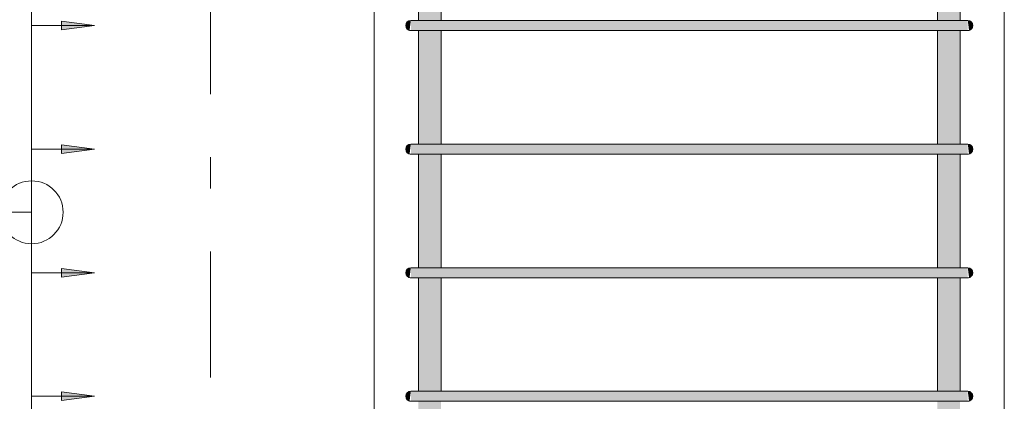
# Model space of a CAD drawing. Header units: millimetres. Extents: x 4307 to 42792, y 1610 to 10025.
# Tile 183 of 256: x 26795 to 27576, y 4516 to 4819. Entities that reach past the tile are written whole.
import ezdxf

# ---------------------------------------------------------------- set-up
doc = ezdxf.new("R2010")
doc.units = ezdxf.units.MM
doc.linetypes.add('Čára osnovy', pattern=[225, 100, -50, 25, -50])
for name, color, linetype, lineweight in [('A-ANNO-DIMS', 211, 'Continuous', 5), ('A-ANNO-DIMS-25', 211, 'Continuous', 5), ('S-COLS', 52, 'Continuous', 9), ('S-GRID', 1, 'Continuous', 5), ('S-RBAR', 171, 'Continuous', 5), ('S-RBAR-IDEN', 171, 'Continuous', 5)]:
    doc.layers.add(name, color=color, linetype=linetype, lineweight=lineweight)
doc.styles.add('Arial_1', font='arial.ttf', dxfattribs={"height": 62.5})
doc.dimstyles.new('Výztuž_kusy__řezy__3', dxfattribs={"dimscale": 304.8, "dimtxt": 0.18, "dimasz": 0, "dimexe": 0, "dimexo": 0.0625, "dimgap": 0.082021, "dimtad": 1, "dimdec": 0, "dimzin": 0, "dimdsep": 46, "dimtxsty": 'Arial_1', "dimblk1": 'NONE', "dimblk2": 'NONE', "dimsah": 1, "dimcen": 0.09, "dimazin": 0, "dimtfac": 1, "dimtdec": 4, "dimtix": 1, "dimtmove": 0, "dimatfit": 3, "dimfxl": 0.164042, "dimfxlon": 1, "dimtvp": 1, "dimtfill": 1, "dimtolj": 1, "dimtzin": 0, "dimarcsym": 2})

# ---------------------------------------------------------------- blocks, each defined once
blk = doc.blocks.new('DIMBLOCK778-V2')
at = {"layer": 'A-ANNO-DIMS-25'}
for points in [[(26854.5, 4520.17), (26828.21, 4523.63), (26828.21, 4516.71)], [(26854.5, 4422), (26828.21, 4425.46), (26828.21, 4418.54)]]:
    blk.add_hatch(color=256, dxfattribs=at).paths.add_polyline_path(points)
for p, q in [((26804.5, 4422), (26804.5, 4520.17)), ((26804.5, 4520.17), (26804.5, 4520.17)), ((26804.5, 4520.17), (26854.5, 4520.17)), ((26854.5, 4520.17), (26828.21, 4523.63)), ((26828.21, 4523.63), (26828.21, 4516.71)), ((26828.21, 4516.71), (26854.5, 4520.17)), ((26854.5, 4422), (26828.21, 4425.46)), ((26828.21, 4425.46), (26828.21, 4418.54)), ((26804.5, 4422), (26804.5, 4422)), ((26804.5, 4422), (26854.5, 4422)), ((26828.21, 4418.54), (26854.5, 4422))]:
    blk.add_line(p, q, dxfattribs=at)
blk = doc.blocks.new('_None')
blk = doc.blocks.new('DIMBLOCK779-V2')
at = {"layer": 'A-ANNO-DIMS-25'}
for points in [[(26854.5, 4618.33), (26828.21, 4621.79), (26828.21, 4614.87)], [(26854.5, 4520.17), (26828.21, 4523.63), (26828.21, 4516.71)]]:
    blk.add_hatch(color=256, dxfattribs=at).paths.add_polyline_path(points)
for p, q in [((26854.5, 4618.33), (26828.21, 4621.79)), ((26828.21, 4621.79), (26828.21, 4614.87)), ((26804.5, 4520.17), (26804.5, 4618.33)), ((26804.5, 4618.33), (26804.5, 4618.33)), ((26804.5, 4618.33), (26854.5, 4618.33)), ((26828.21, 4614.87), (26854.5, 4618.33)), ((26804.5, 4520.17), (26804.5, 4520.17)), ((26804.5, 4520.17), (26854.5, 4520.17)), ((26854.5, 4520.17), (26828.21, 4523.63)), ((26828.21, 4523.63), (26828.21, 4516.71)), ((26828.21, 4516.71), (26854.5, 4520.17))]:
    blk.add_line(p, q, dxfattribs=at)
blk = doc.blocks.new('DIMBLOCK780-V2')
at = {"layer": 'A-ANNO-DIMS-25'}
for points in [[(26854.5, 4716.5), (26828.21, 4719.96), (26828.21, 4713.04)], [(26854.5, 4618.33), (26828.21, 4621.79), (26828.21, 4614.87)]]:
    blk.add_hatch(color=256, dxfattribs=at).paths.add_polyline_path(points)
for p, q in [((26804.5, 4618.33), (26804.5, 4716.5)), ((26804.5, 4716.5), (26804.5, 4716.5)), ((26804.5, 4716.5), (26854.5, 4716.5)), ((26854.5, 4716.5), (26828.21, 4719.96)), ((26828.21, 4719.96), (26828.21, 4713.04)), ((26828.21, 4713.04), (26854.5, 4716.5)), ((26854.5, 4618.33), (26828.21, 4621.79)), ((26828.21, 4621.79), (26828.21, 4614.87)), ((26804.5, 4618.33), (26804.5, 4618.33)), ((26804.5, 4618.33), (26854.5, 4618.33)), ((26828.21, 4614.87), (26854.5, 4618.33))]:
    blk.add_line(p, q, dxfattribs=at)
blk = doc.blocks.new('DIMBLOCK781-V2')
at = {"layer": 'A-ANNO-DIMS-25'}
for points in [[(26854.5, 4814.67), (26828.21, 4818.13), (26828.21, 4811.21)], [(26854.5, 4716.5), (26828.21, 4719.96), (26828.21, 4713.04)]]:
    blk.add_hatch(color=256, dxfattribs=at).paths.add_polyline_path(points)
for p, q in [((26804.5, 4716.5), (26804.5, 4814.67)), ((26804.5, 4814.67), (26804.5, 4814.67)), ((26804.5, 4814.67), (26854.5, 4814.67)), ((26854.5, 4814.67), (26828.21, 4818.13)), ((26828.21, 4818.13), (26828.21, 4811.21)), ((26828.21, 4811.21), (26854.5, 4814.67)), ((26804.5, 4716.5), (26804.5, 4716.5)), ((26804.5, 4716.5), (26854.5, 4716.5)), ((26854.5, 4716.5), (26828.21, 4719.96)), ((26828.21, 4719.96), (26828.21, 4713.04)), ((26828.21, 4713.04), (26854.5, 4716.5))]:
    blk.add_line(p, q, dxfattribs=at)
blk = doc.blocks.new('DIMBLOCK782-V2')
at = {"layer": 'A-ANNO-DIMS-25'}
for points in [[(26854.5, 4912.83), (26828.21, 4916.29), (26828.21, 4909.37)], [(26854.5, 4814.67), (26828.21, 4818.13), (26828.21, 4811.21)]]:
    blk.add_hatch(color=256, dxfattribs=at).paths.add_polyline_path(points)
for p, q in [((26854.5, 4912.83), (26828.21, 4916.29)), ((26828.21, 4916.29), (26828.21, 4909.37)), ((26804.5, 4814.67), (26804.5, 4912.83)), ((26804.5, 4912.83), (26804.5, 4912.83)), ((26804.5, 4912.83), (26854.5, 4912.83)), ((26828.21, 4909.37), (26854.5, 4912.83)), ((26804.5, 4814.67), (26804.5, 4814.67)), ((26804.5, 4814.67), (26854.5, 4814.67)), ((26854.5, 4814.67), (26828.21, 4818.13)), ((26828.21, 4818.13), (26828.21, 4811.21)), ((26828.21, 4811.21), (26854.5, 4814.67))]:
    blk.add_line(p, q, dxfattribs=at)
blk = doc.blocks.new('DIMBLOCK790-V2')
at = {"layer": 'A-ANNO-DIMS-25'}
for points in [[(26854.5, 5600), (26828.21, 5603.46), (26828.21, 5596.54)], [(26854.5, 5501.83), (26828.21, 5505.29), (26828.21, 5498.37)], [(26854.5, 5403.67), (26828.21, 5407.13), (26828.21, 5400.21)], [(26854.5, 5305.5), (26828.21, 5308.96), (26828.21, 5302.04)], [(26854.5, 5207.33), (26828.21, 5210.79), (26828.21, 5203.87)], [(26854.5, 5109.17), (26828.21, 5112.63), (26828.21, 5105.71)], [(26854.5, 5011), (26828.21, 5014.46), (26828.21, 5007.54)], [(26854.5, 4912.83), (26828.21, 4916.29), (26828.21, 4909.37)], [(26854.5, 4814.67), (26828.21, 4818.13), (26828.21, 4811.21)], [(26854.5, 4716.5), (26828.21, 4719.96), (26828.21, 4713.04)], [(26854.5, 4618.33), (26828.21, 4621.79), (26828.21, 4614.87)], [(26854.5, 4520.17), (26828.21, 4523.63), (26828.21, 4516.71)], [(26854.5, 4422), (26828.21, 4425.46), (26828.21, 4418.54)], [(26854.5, 4323.83), (26828.21, 4327.29), (26828.21, 4320.37)], [(26854.5, 4225.67), (26828.21, 4229.13), (26828.21, 4222.21)], [(26854.5, 4127.5), (26828.21, 4130.96), (26828.21, 4124.04)], [(26854.5, 4029.33), (26828.21, 4032.79), (26828.21, 4025.87)], [(26854.5, 3931.17), (26828.21, 3934.63), (26828.21, 3927.71)], [(26854.5, 3833), (26828.21, 3836.46), (26828.21, 3829.54)], [(26854.5, 3734.83), (26828.21, 3738.29), (26828.21, 3731.37)], [(26854.5, 3636.67), (26828.21, 3640.13), (26828.21, 3633.21)], [(26854.5, 3538.5), (26828.21, 3541.96), (26828.21, 3535.04)], [(26854.5, 3440.33), (26828.21, 3443.79), (26828.21, 3436.87)], [(26854.5, 3342.17), (26828.21, 3345.63), (26828.21, 3338.71)], [(26854.5, 3244), (26828.21, 3247.46), (26828.21, 3240.54)], [(26854.5, 3145.83), (26828.21, 3149.29), (26828.21, 3142.37)], [(26854.5, 3047.67), (26828.21, 3051.13), (26828.21, 3044.21)], [(26854.5, 2949.5), (26828.21, 2952.96), (26828.21, 2946.04)], [(26854.5, 2851.33), (26828.21, 2854.79), (26828.21, 2847.87)], [(26854.5, 2753.17), (26828.21, 2756.63), (26828.21, 2749.71)], [(26854.5, 2655), (26828.21, 2658.46), (26828.21, 2651.54)]]:
    blk.add_hatch(color=256, dxfattribs=at).paths.add_polyline_path(points)
for p, q in [((26854.5, 5600), (26828.21, 5603.46)), ((26828.21, 5603.46), (26828.21, 5596.54)), ((26804.5, 2655), (26804.5, 5600)), ((26804.5, 5501.83), (26804.5, 5600)), ((26804.5, 5600), (26804.5, 5600)), ((26804.5, 5600), (26854.5, 5600)), ((26828.21, 5596.54), (26854.5, 5600)), ((26804.5, 5403.67), (26804.5, 5501.83)), ((26804.5, 5501.83), (26804.5, 5501.83)), ((26804.5, 5501.83), (26854.5, 5501.83)), ((26854.5, 5501.83), (26828.21, 5505.29)), ((26828.21, 5505.29), (26828.21, 5498.37)), ((26828.21, 5498.37), (26854.5, 5501.83)), ((26804.5, 5305.5), (26804.5, 5403.67)), ((26804.5, 5403.67), (26804.5, 5403.67)), ((26804.5, 5403.67), (26854.5, 5403.67)), ((26854.5, 5403.67), (26828.21, 5407.13)), ((26828.21, 5407.13), (26828.21, 5400.21)), ((26828.21, 5400.21), (26854.5, 5403.67)), ((26854.5, 5305.5), (26828.21, 5308.96)), ((26828.21, 5308.96), (26828.21, 5302.04)), ((26804.5, 5207.33), (26804.5, 5305.5)), ((26804.5, 5305.5), (26804.5, 5305.5)), ((26804.5, 5305.5), (26854.5, 5305.5)), ((26828.21, 5302.04), (26854.5, 5305.5)), ((26804.5, 5109.17), (26804.5, 5207.33)), ((26804.5, 5207.33), (26804.5, 5207.33)), ((26804.5, 5207.33), (26854.5, 5207.33)), ((26854.5, 5207.33), (26828.21, 5210.79)), ((26828.21, 5210.79), (26828.21, 5203.87)), ((26828.21, 5203.87), (26854.5, 5207.33)), ((26854.5, 5109.17), (26828.21, 5112.63)), ((26828.21, 5112.63), (26828.21, 5105.71)), ((26804.5, 5011), (26804.5, 5109.17)), ((26804.5, 5109.17), (26804.5, 5109.17)), ((26804.5, 5109.17), (26854.5, 5109.17)), ((26828.21, 5105.71), (26854.5, 5109.17)), ((26804.5, 4912.83), (26804.5, 5011)), ((26804.5, 5011), (26804.5, 5011)), ((26804.5, 5011), (26854.5, 5011)), ((26854.5, 5011), (26828.21, 5014.46)), ((26828.21, 5014.46), (26828.21, 5007.54)), ((26828.21, 5007.54), (26854.5, 5011)), ((26854.5, 4912.83), (26828.21, 4916.29)), ((26828.21, 4916.29), (26828.21, 4909.37)), ((26804.5, 4814.67), (26804.5, 4912.83)), ((26804.5, 4912.83), (26804.5, 4912.83)), ((26804.5, 4912.83), (26854.5, 4912.83)), ((26828.21, 4909.37), (26854.5, 4912.83)), ((26804.5, 4716.5), (26804.5, 4814.67)), ((26804.5, 4814.67), (26804.5, 4814.67)), ((26804.5, 4814.67), (26854.5, 4814.67)), ((26854.5, 4814.67), (26828.21, 4818.13)), ((26828.21, 4818.13), (26828.21, 4811.21)), ((26828.21, 4811.21), (26854.5, 4814.67)), ((26804.5, 4618.33), (26804.5, 4716.5)), ((26804.5, 4716.5), (26804.5, 4716.5)), ((26804.5, 4716.5), (26854.5, 4716.5)), ((26854.5, 4716.5), (26828.21, 4719.96)), ((26828.21, 4719.96), (26828.21, 4713.04)), ((26828.21, 4713.04), (26854.5, 4716.5)), ((26854.5, 4618.33), (26828.21, 4621.79)), ((26828.21, 4621.79), (26828.21, 4614.87)), ((26804.5, 4520.17), (26804.5, 4618.33)), ((26804.5, 4618.33), (26804.5, 4618.33)), ((26804.5, 4618.33), (26854.5, 4618.33)), ((26828.21, 4614.87), (26854.5, 4618.33)), ((26804.5, 4422), (26804.5, 4520.17)), ((26804.5, 4520.17), (26804.5, 4520.17)), ((26804.5, 4520.17), (26854.5, 4520.17)), ((26854.5, 4520.17), (26828.21, 4523.63)), ((26828.21, 4523.63), (26828.21, 4516.71)), ((26828.21, 4516.71), (26854.5, 4520.17)), ((26854.5, 4422), (26828.21, 4425.46)), ((26828.21, 4425.46), (26828.21, 4418.54)), ((26804.5, 4323.83), (26804.5, 4422)), ((26804.5, 4422), (26804.5, 4422)), ((26804.5, 4422), (26854.5, 4422)), ((26828.21, 4418.54), (26854.5, 4422)), ((26804.5, 4225.67), (26804.5, 4323.83)), ((26804.5, 4323.83), (26804.5, 4323.83)), ((26804.5, 4323.83), (26854.5, 4323.83)), ((26854.5, 4323.83), (26828.21, 4327.29)), ((26828.21, 4327.29), (26828.21, 4320.37)), ((26828.21, 4320.37), (26854.5, 4323.83)), ((26854.5, 4225.67), (26828.21, 4229.13)), ((26828.21, 4229.13), (26828.21, 4222.21)), ((26804.5, 4127.5), (26804.5, 4225.67)), ((26804.5, 4225.67), (26804.5, 4225.67)), ((26804.5, 4225.67), (26854.5, 4225.67)), ((26828.21, 4222.21), (26854.5, 4225.67)), ((26804.5, 4029.33), (26804.5, 4127.5)), ((26804.5, 4127.5), (26804.5, 4127.5)), ((26804.5, 4127.5), (26854.5, 4127.5)), ((26854.5, 4127.5), (26828.21, 4130.96)), ((26828.21, 4130.96), (26828.21, 4124.04)), ((26828.21, 4124.04), (26854.5, 4127.5)), ((26854.5, 4029.33), (26828.21, 4032.79)), ((26828.21, 4032.79), (26828.21, 4025.87)), ((26804.5, 3931.17), (26804.5, 4029.33)), ((26804.5, 4029.33), (26804.5, 4029.33)), ((26804.5, 4029.33), (26854.5, 4029.33)), ((26828.21, 4025.87), (26854.5, 4029.33)), ((26804.5, 3833), (26804.5, 3931.17)), ((26804.5, 3931.17), (26804.5, 3931.17)), ((26804.5, 3931.17), (26854.5, 3931.17)), ((26854.5, 3931.17), (26828.21, 3934.63)), ((26828.21, 3934.63), (26828.21, 3927.71)), ((26828.21, 3927.71), (26854.5, 3931.17)), ((26804.5, 3734.83), (26804.5, 3833)), ((26804.5, 3833), (26804.5, 3833)), ((26804.5, 3833), (26854.5, 3833)), ((26854.5, 3833), (26828.21, 3836.46)), ((26828.21, 3836.46), (26828.21, 3829.54)), ((26828.21, 3829.54), (26854.5, 3833)), ((26854.5, 3734.83), (26828.21, 3738.29)), ((26828.21, 3738.29), (26828.21, 3731.37)), ((26804.5, 3636.67), (26804.5, 3734.83)), ((26804.5, 3734.83), (26804.5, 3734.83)), ((26804.5, 3734.83), (26854.5, 3734.83)), ((26828.21, 3731.37), (26854.5, 3734.83)), ((26804.5, 3538.5), (26804.5, 3636.67)), ((26804.5, 3636.67), (26804.5, 3636.67)), ((26804.5, 3636.67), (26854.5, 3636.67)), ((26854.5, 3636.67), (26828.21, 3640.13)), ((26828.21, 3640.13), (26828.21, 3633.21)), ((26828.21, 3633.21), (26854.5, 3636.67)), ((26854.5, 3538.5), (26828.21, 3541.96)), ((26828.21, 3541.96), (26828.21, 3535.04)), ((26804.5, 3440.33), (26804.5, 3538.5)), ((26804.5, 3538.5), (26804.5, 3538.5)), ((26804.5, 3538.5), (26854.5, 3538.5)), ((26828.21, 3535.04), (26854.5, 3538.5)), ((26804.5, 3342.17), (26804.5, 3440.33)), ((26804.5, 3440.33), (26804.5, 3440.33)), ((26804.5, 3440.33), (26854.5, 3440.33)), ((26854.5, 3440.33), (26828.21, 3443.79)), ((26828.21, 3443.79), (26828.21, 3436.87)), ((26828.21, 3436.87), (26854.5, 3440.33)), ((26854.5, 3342.17), (26828.21, 3345.63)), ((26828.21, 3345.63), (26828.21, 3338.71)), ((26804.5, 3244), (26804.5, 3342.17)), ((26804.5, 3342.17), (26804.5, 3342.17)), ((26804.5, 3342.17), (26854.5, 3342.17)), ((26828.21, 3338.71), (26854.5, 3342.17)), ((26804.5, 3145.83), (26804.5, 3244)), ((26804.5, 3244), (26804.5, 3244)), ((26804.5, 3244), (26854.5, 3244)), ((26854.5, 3244), (26828.21, 3247.46)), ((26828.21, 3247.46), (26828.21, 3240.54)), ((26828.21, 3240.54), (26854.5, 3244)), ((26854.5, 3145.83), (26828.21, 3149.29)), ((26828.21, 3149.29), (26828.21, 3142.37)), ((26804.5, 3047.67), (26804.5, 3145.83)), ((26804.5, 3145.83), (26804.5, 3145.83)), ((26804.5, 3145.83), (26854.5, 3145.83)), ((26828.21, 3142.37), (26854.5, 3145.83)), ((26854.5, 3047.67), (26828.21, 3051.13)), ((26828.21, 3051.13), (26828.21, 3044.21)), ((26804.5, 2949.5), (26804.5, 3047.67)), ((26804.5, 3047.67), (26804.5, 3047.67)), ((26804.5, 3047.67), (26854.5, 3047.67)), ((26828.21, 3044.21), (26854.5, 3047.67)), ((26804.5, 2851.33), (26804.5, 2949.5)), ((26804.5, 2949.5), (26804.5, 2949.5)), ((26804.5, 2949.5), (26854.5, 2949.5)), ((26854.5, 2949.5), (26828.21, 2952.96)), ((26828.21, 2952.96), (26828.21, 2946.04)), ((26828.21, 2946.04), (26854.5, 2949.5)), ((26854.5, 2851.33), (26828.21, 2854.79)), ((26828.21, 2854.79), (26828.21, 2847.87)), ((26804.5, 2753.17), (26804.5, 2851.33)), ((26804.5, 2851.33), (26804.5, 2851.33)), ((26804.5, 2851.33), (26854.5, 2851.33)), ((26828.21, 2847.87), (26854.5, 2851.33)), ((26804.5, 2655), (26804.5, 2753.17)), ((26804.5, 2753.17), (26804.5, 2753.17)), ((26804.5, 2753.17), (26854.5, 2753.17)), ((26854.5, 2753.17), (26828.21, 2756.63)), ((26828.21, 2756.63), (26828.21, 2749.71)), ((26828.21, 2749.71), (26854.5, 2753.17)), ((26854.5, 2655), (26828.21, 2658.46)), ((26828.21, 2658.46), (26828.21, 2651.54)), ((26804.5, 2655), (26804.5, 2655)), ((26804.5, 2655), (26854.5, 2655)), ((26828.21, 2651.54), (26854.5, 2655))]:
    blk.add_line(p, q, dxfattribs=at)

msp = doc.modelspace()

# ---------------------------------------------------------------- hatches: boundary and pattern name
at = {"layer": 'S-RBAR'}
h = msp.add_hatch(color=7, dxfattribs=at)
h.paths.add_polyline_path([(27121.31, 2605), (27129.51, 2605), (27129.51, 2651), (27111.51, 2651), (27111.51, 2605), (27117.81, 2605)])
h.paths.add_polyline_path([(27111.51, 2659), (27129.51, 2659), (27129.51, 2749.17), (27111.51, 2749.17), (27111.51, 2684.08)])
h.paths.add_polyline_path([(27117.81, 2757.17), (27129.51, 2757.17), (27129.51, 2847.33), (27111.51, 2847.33), (27111.51, 2757.17), (27114.56, 2757.17)])
h.paths.add_polyline_path([(27111.51, 2855.33), (27129.51, 2855.33), (27129.51, 2945.5), (27111.51, 2945.5), (27111.51, 2901.28)])
h.paths.add_polyline_path([(27117.81, 2953.5), (27129.51, 2953.5), (27129.51, 3043.67), (27111.51, 3043.67), (27111.51, 2953.5), (27114.56, 2953.5)])
h.paths.add_polyline_path([(27117.81, 3051.67), (27129.51, 3051.67), (27129.51, 3141.83), (27111.51, 3141.83), (27111.51, 3051.67), (27114.56, 3051.67)])
h.paths.add_polyline_path([(27111.51, 3149.83), (27129.51, 3149.83), (27129.51, 3240), (27111.51, 3240), (27111.51, 3227.09)])
h.paths.add_polyline_path([(27111.51, 3248), (27129.51, 3248), (27129.51, 3338.17), (27111.51, 3338.17), (27111.51, 3335.69)])
h.paths.add_polyline_path([(27111.51, 3346.17), (27129.51, 3346.17), (27129.51, 3436.33), (27111.51, 3436.33), (27111.51, 3389.99)])
h.paths.add_polyline_path([(27129.51, 3444.33), (27129.51, 3534.5), (27111.51, 3534.5), (27111.51, 3444.33), (27125.46, 3444.33)])
h.paths.add_polyline_path([(27117.81, 3542.5), (27129.51, 3542.5), (27129.51, 3632.67), (27111.51, 3632.67), (27111.51, 3542.5), (27114.56, 3542.5)])
h.paths.add_polyline_path([(27117.81, 3640.67), (27129.51, 3640.67), (27129.51, 3730.83), (27111.51, 3730.83), (27111.51, 3640.67), (27114.56, 3640.67)])
h.paths.add_polyline_path([(27111.51, 3738.83), (27129.51, 3738.83), (27129.51, 3829), (27111.51, 3829), (27111.51, 3770.09)])
h.paths.add_polyline_path([(27111.51, 3837), (27129.51, 3837), (27129.51, 3927.17), (27111.51, 3927.17), (27111.51, 3878.69)])
h.paths.add_polyline_path([(27111.51, 3935.17), (27129.51, 3935.17), (27129.51, 4025.33), (27111.51, 4025.33), (27111.51, 3987.29)])
h.paths.add_polyline_path([(27111.51, 4033.33), (27129.51, 4033.33), (27129.51, 4123.5), (27111.51, 4123.5), (27111.51, 4095.89)])
h.paths.add_polyline_path([(27117.81, 4131.5), (27129.51, 4131.5), (27129.51, 4221.67), (27111.51, 4221.67), (27111.51, 4131.5), (27114.56, 4131.5)])
h.paths.add_polyline_path([(27111.51, 4229.67), (27129.51, 4229.67), (27129.51, 4319.83), (27111.51, 4319.83), (27111.51, 4313.1)])
h.paths.add_polyline_path([(27111.51, 4327.83), (27129.51, 4327.83), (27129.51, 4418), (27111.51, 4418), (27111.51, 4367.4)])
h.paths.add_polyline_path([(27129.51, 4426), (27129.51, 4516.17), (27111.51, 4516.17), (27111.51, 4426), (27125.46, 4426)])
h.paths.add_polyline_path([(27111.51, 4524.17), (27129.51, 4524.17), (27129.51, 4614.33), (27111.51, 4614.33), (27111.51, 4530.3)])
h.paths.add_polyline_path([(27111.51, 4622.33), (27129.51, 4622.33), (27129.51, 4712.5), (27111.51, 4712.5), (27111.51, 4638.9)])
h.paths.add_polyline_path([(27111.51, 4720.5), (27129.51, 4720.5), (27129.51, 4810.67), (27111.51, 4810.67), (27111.51, 4747.5)])
h.paths.add_polyline_path([(27111.51, 4818.67), (27129.51, 4818.67), (27129.51, 4908.83), (27111.51, 4908.83), (27111.51, 4856.1)])
h.paths.add_polyline_path([(27117.81, 4916.83), (27129.51, 4916.83), (27129.51, 5007), (27111.51, 5007), (27111.51, 4916.83), (27114.56, 4916.83)])
h.paths.add_polyline_path([(27117.81, 5015), (27129.51, 5015), (27129.51, 5105.17), (27111.51, 5105.17), (27111.51, 5015), (27114.56, 5015)])
h.paths.add_polyline_path([(27111.51, 5113.17), (27129.51, 5113.17), (27129.51, 5203.33), (27111.51, 5203.33), (27111.51, 5181.9)])
h.paths.add_polyline_path([(27111.51, 5211.33), (27129.51, 5211.33), (27129.51, 5301.5), (27111.51, 5301.5), (27111.51, 5290.5)])
h.paths.add_polyline_path([(27117.81, 5309.5), (27129.51, 5309.5), (27129.51, 5399.67), (27111.51, 5399.67), (27111.51, 5309.5), (27114.56, 5309.5)])
h.paths.add_polyline_path([(27111.51, 5407.67), (27129.51, 5407.67), (27129.51, 5497.83), (27111.51, 5497.83), (27111.51, 5453.41)])
h.paths.add_polyline_path([(27117.81, 5505.83), (27129.51, 5505.83), (27129.51, 5596), (27111.51, 5596), (27111.51, 5505.83), (27114.56, 5505.83)])
h.paths.add_polyline_path([(27129.51, 5604), (27129.51, 5610), (27111.51, 5610), (27111.51, 5604), (27125.46, 5604)])
h = msp.add_hatch(color=7, dxfattribs=at)
h.paths.add_polyline_path([(27523.41, 2605), (27541.41, 2605), (27541.41, 2651), (27523.41, 2651)])
h.paths.add_polyline_path([(27541.41, 2659), (27541.41, 2749.17), (27523.41, 2749.17), (27523.41, 2659), (27538.36, 2659)])
h.paths.add_polyline_path([(27538.36, 2757.17), (27541.41, 2757.17), (27541.41, 2847.33), (27523.41, 2847.33), (27523.41, 2757.17), (27535.11, 2757.17)])
h.paths.add_polyline_path([(27527.46, 2855.33), (27541.41, 2855.33), (27541.41, 2945.5), (27523.41, 2945.5), (27523.41, 2855.33), (27524.24, 2855.33)])
h.paths.add_polyline_path([(27535.11, 2953.5), (27541.41, 2953.5), (27541.41, 3043.67), (27523.41, 3043.67), (27523.41, 2953.5), (27531.29, 2953.5)])
h.paths.add_polyline_path([(27541.41, 3051.67), (27541.41, 3141.83), (27523.41, 3141.83), (27523.41, 3051.67), (27538.36, 3051.67)])
h.paths.add_polyline_path([(27531.29, 3149.83), (27541.41, 3149.83), (27541.41, 3240), (27523.41, 3240), (27523.41, 3149.83), (27527.46, 3149.83)])
h.paths.add_polyline_path([(27524.24, 3248), (27541.41, 3248), (27541.41, 3338.17), (27523.41, 3338.17), (27523.41, 3248)])
h.paths.add_polyline_path([(27527.46, 3346.17), (27541.41, 3346.17), (27541.41, 3436.33), (27523.41, 3436.33), (27523.41, 3346.17), (27524.24, 3346.17)])
h.paths.add_polyline_path([(27535.11, 3444.33), (27541.41, 3444.33), (27541.41, 3534.5), (27523.41, 3534.5), (27523.41, 3444.33), (27531.29, 3444.33)])
h.paths.add_polyline_path([(27541.41, 3542.5), (27541.41, 3632.67), (27523.41, 3632.67), (27523.41, 3542.5), (27538.36, 3542.5)])
h.paths.add_polyline_path([(27527.46, 3640.67), (27541.41, 3640.67), (27541.41, 3730.83), (27523.41, 3730.83), (27523.41, 3640.67), (27524.24, 3640.67)])
h.paths.add_polyline_path([(27524.24, 3738.83), (27541.41, 3738.83), (27541.41, 3829), (27523.41, 3829), (27523.41, 3738.83)])
h.paths.add_polyline_path([(27535.11, 3837), (27541.41, 3837), (27541.41, 3927.17), (27523.41, 3927.17), (27523.41, 3837), (27531.29, 3837)])
h.paths.add_polyline_path([(27523.41, 3935.17), (27541.41, 3935.17), (27541.41, 4025.33), (27523.41, 4025.33), (27523.41, 3987.29)])
h.paths.add_polyline_path([(27538.36, 4033.33), (27541.41, 4033.33), (27541.41, 4123.5), (27523.41, 4123.5), (27523.41, 4033.33), (27535.11, 4033.33)])
h.paths.add_polyline_path([(27527.46, 4131.5), (27541.41, 4131.5), (27541.41, 4221.67), (27523.41, 4221.67), (27523.41, 4131.5), (27524.24, 4131.5)])
h.paths.add_polyline_path([(27541.41, 4229.67), (27541.41, 4319.83), (27523.41, 4319.83), (27523.41, 4229.67), (27538.36, 4229.67)])
h.paths.add_polyline_path([(27523.41, 4327.83), (27541.41, 4327.83), (27541.41, 4418), (27523.41, 4418)])
h.paths.add_polyline_path([(27538.36, 4426), (27541.41, 4426), (27541.41, 4516.17), (27523.41, 4516.17), (27523.41, 4426), (27535.11, 4426)])
h.paths.add_polyline_path([(27523.41, 4524.17), (27541.41, 4524.17), (27541.41, 4614.33), (27523.41, 4614.33)])
h.paths.add_polyline_path([(27527.46, 4622.33), (27541.41, 4622.33), (27541.41, 4712.5), (27523.41, 4712.5), (27523.41, 4622.33), (27524.24, 4622.33)])
h.paths.add_polyline_path([(27523.41, 4720.5), (27541.41, 4720.5), (27541.41, 4810.67), (27523.41, 4810.67)])
h.paths.add_polyline_path([(27541.41, 4818.67), (27541.41, 4908.83), (27523.41, 4908.83), (27523.41, 4818.67), (27538.36, 4818.67)])
h.paths.add_polyline_path([(27538.36, 4916.83), (27541.41, 4916.83), (27541.41, 5007), (27523.41, 5007), (27523.41, 4916.83), (27535.11, 4916.83)])
h.paths.add_polyline_path([(27527.46, 5015), (27541.41, 5015), (27541.41, 5105.17), (27523.41, 5105.17), (27523.41, 5015), (27524.24, 5015)])
h.paths.add_polyline_path([(27535.11, 5113.17), (27541.41, 5113.17), (27541.41, 5203.33), (27523.41, 5203.33), (27523.41, 5113.17), (27531.29, 5113.17)])
h.paths.add_polyline_path([(27541.41, 5211.33), (27541.41, 5301.5), (27523.41, 5301.5), (27523.41, 5211.33), (27538.36, 5211.33)])
h.paths.add_polyline_path([(27523.41, 5309.5), (27541.41, 5309.5), (27541.41, 5399.67), (27523.41, 5399.67)])
h.paths.add_polyline_path([(27524.24, 5407.67), (27541.41, 5407.67), (27541.41, 5497.83), (27523.41, 5497.83), (27523.41, 5407.67)])
h.paths.add_polyline_path([(27527.46, 5505.83), (27541.41, 5505.83), (27541.41, 5596), (27523.41, 5596), (27523.41, 5505.83), (27524.24, 5505.83)])
h.paths.add_polyline_path([(27523.41, 5604), (27541.41, 5604), (27541.41, 5610), (27523.41, 5610)])
for points in [[(27104.42, 4810.8), (27105.46, 4818.67), (27103.46, 4818.13), (27102, 4816.67), (27101.46, 4814.67), (27102, 4812.67), (27103.46, 4811.2)], [(27121.63, 4810.67), (27125.46, 4810.67), (27125.46, 4818.67), (27105.46, 4818.67), (27105.46, 4810.67), (27121.31, 4810.67)], [(27125.46, 4810.67), (27527.46, 4810.67), (27527.46, 4818.67), (27125.46, 4818.67)], [(27545.94, 4810.67), (27547.46, 4810.8), (27547.46, 4818.67), (27527.46, 4818.67), (27527.46, 4810.67), (27543.77, 4810.67)], [(27548.49, 4810.8), (27549.46, 4811.2), (27550.92, 4812.67), (27551.46, 4814.67), (27550.92, 4816.67), (27549.46, 4818.13), (27547.46, 4818.67), (27548.12, 4813.63)], [(27104.42, 4712.64), (27105.46, 4720.5), (27103.46, 4719.96), (27102, 4718.5), (27101.46, 4716.5), (27102, 4714.5), (27103.46, 4713.04)], [(27111.32, 4712.5), (27125.46, 4712.5), (27125.46, 4720.5), (27105.46, 4720.35), (27105.46, 4712.5), (27109.15, 4712.5)], [(27125.46, 4712.5), (27527.46, 4712.5), (27527.46, 4720.5), (27125.46, 4720.5)], [(27546.63, 4712.5), (27547.46, 4712.64), (27547.46, 4720.5), (27527.46, 4720.35), (27527.46, 4712.5), (27545.94, 4712.5)], [(27548.49, 4712.64), (27549.46, 4713.04), (27550.92, 4714.5), (27551.46, 4716.5), (27550.92, 4718.5), (27549.46, 4719.96), (27547.46, 4720.5), (27548.12, 4715.46)], [(27104.42, 4614.47), (27105.46, 4622.33), (27103.46, 4621.8), (27102, 4620.33), (27101.46, 4618.33), (27102, 4616.33), (27103.46, 4614.87)], [(27121.63, 4614.33), (27125.46, 4614.33), (27125.46, 4622.33), (27105.46, 4622.33), (27105.46, 4614.33), (27121.31, 4614.33)], [(27125.46, 4614.33), (27527.46, 4614.33), (27527.46, 4622.33), (27125.46, 4622.33)], [(27545.94, 4614.33), (27547.46, 4614.47), (27547.46, 4622.33), (27527.46, 4622.33), (27527.46, 4614.33), (27543.77, 4614.33)], [(27548.49, 4614.47), (27549.46, 4614.87), (27550.92, 4616.33), (27551.46, 4618.33), (27550.92, 4620.33), (27549.46, 4621.8), (27547.46, 4622.33), (27548.12, 4617.3)], [(27104.42, 4516.3), (27105.46, 4524.17), (27103.46, 4523.63), (27102, 4522.17), (27101.46, 4520.17), (27102, 4518.17), (27103.46, 4516.7)], [(27111.32, 4516.17), (27125.46, 4516.17), (27125.46, 4524.17), (27105.46, 4524.17), (27105.46, 4516.17), (27109.15, 4516.17)], [(27524.24, 4516.17), (27527.46, 4516.17), (27527.46, 4524.17), (27125.46, 4524.17), (27125.46, 4516.17), (27317.86, 4516.17)], [(27545.94, 4516.17), (27547.46, 4516.3), (27547.46, 4524.17), (27527.46, 4524.17), (27527.46, 4516.17), (27543.77, 4516.17)], [(27548.49, 4516.3), (27549.46, 4516.7), (27550.92, 4518.17), (27551.46, 4520.17), (27550.92, 4522.17), (27549.46, 4523.63), (27547.46, 4524.17), (27548.12, 4519.13)]]:
    msp.add_hatch(color=7, dxfattribs=at).paths.add_polyline_path(points)

# ---------------------------------------------------------------- linework, layer by layer
at = {"layer": 'S-COLS'}
for p, q in [((27076.46, 2605), (27076.46, 5620)), ((27576.46, 5620), (27576.46, 2605))]:
    msp.add_line(p, q, dxfattribs=at)
at = {"layer": 'S-GRID', "linetype": 'Čára osnovy', "lineweight": 9}
msp.add_line((26946.46, 1610.22), (26946.46, 9632.52), dxfattribs=at)
at = {"layer": 'S-RBAR'}
for p, q in [((27111.51, 4818.67), (27111.51, 4908.83)), ((27129.51, 4818.67), (27129.51, 4908.83)), ((27523.41, 4818.67), (27523.41, 4908.83)), ((27541.41, 4818.67), (27541.41, 4908.83)), ((27125.46, 4818.67), (27105.46, 4818.67)), ((27125.46, 4818.67), (27527.46, 4818.67)), ((27547.46, 4818.67), (27527.46, 4818.67)), ((27125.46, 4810.67), (27105.46, 4810.67)), ((27111.51, 4720.5), (27111.51, 4810.67)), ((27125.46, 4810.67), (27527.46, 4810.67)), ((27129.51, 4720.5), (27129.51, 4810.67)), ((27523.41, 4720.5), (27523.41, 4810.67)), ((27547.46, 4810.67), (27527.46, 4810.67)), ((27541.41, 4720.5), (27541.41, 4810.67)), ((27125.46, 4720.5), (27105.46, 4720.5)), ((27125.46, 4720.5), (27527.46, 4720.5)), ((27547.46, 4720.5), (27527.46, 4720.5)), ((27125.46, 4712.5), (27105.46, 4712.5)), ((27111.51, 4622.33), (27111.51, 4712.5)), ((27125.46, 4712.5), (27527.46, 4712.5)), ((27129.51, 4622.33), (27129.51, 4712.5)), ((27523.41, 4622.33), (27523.41, 4712.5)), ((27547.46, 4712.5), (27527.46, 4712.5)), ((27541.41, 4622.33), (27541.41, 4712.5)), ((27125.46, 4622.33), (27105.46, 4622.33)), ((27125.46, 4622.33), (27527.46, 4622.33)), ((27547.46, 4622.33), (27527.46, 4622.33)), ((27125.46, 4614.33), (27105.46, 4614.33)), ((27111.51, 4524.17), (27111.51, 4614.33)), ((27125.46, 4614.33), (27527.46, 4614.33)), ((27129.51, 4524.17), (27129.51, 4614.33)), ((27523.41, 4524.17), (27523.41, 4614.33)), ((27547.46, 4614.33), (27527.46, 4614.33)), ((27541.41, 4524.17), (27541.41, 4614.33)), ((27125.46, 4524.17), (27105.46, 4524.17)), ((27125.46, 4524.17), (27527.46, 4524.17)), ((27547.46, 4524.17), (27527.46, 4524.17)), ((27125.46, 4516.17), (27105.46, 4516.17)), ((27125.46, 4516.17), (27527.46, 4516.17)), ((27547.46, 4516.17), (27527.46, 4516.17))]:
    msp.add_line(p, q, dxfattribs=at)
for centre, start, end in [((27105.46, 4814.67), 90, 270), ((27105.46, 4814.67), 120, 150), ((27105.46, 4814.67), 120, 150), ((27547.46, 4814.67), 270, 90), ((27547.46, 4814.67), 30, 60), ((27105.46, 4814.67), 210, 240), ((27105.46, 4814.67), 210, 240), ((27105.46, 4814.67), 255, 270), ((27105.46, 4814.67), 255, 270), ((27547.46, 4814.67), 270, 285), ((27547.46, 4814.67), 300, 330), ((27105.46, 4716.5), 90, 270), ((27547.46, 4716.5), 270, 90), ((27105.46, 4716.5), 120, 150), ((27105.46, 4716.5), 120, 150), ((27105.46, 4716.5), 210, 240), ((27105.46, 4716.5), 210, 240), ((27105.46, 4716.5), 255, 270), ((27105.46, 4716.5), 255, 270), ((27547.46, 4716.5), 270, 285), ((27547.46, 4716.5), 30, 60), ((27547.46, 4716.5), 300, 330), ((27105.46, 4618.33), 90, 270), ((27105.46, 4618.33), 120, 150), ((27105.46, 4618.33), 120, 150), ((27547.46, 4618.33), 270, 90), ((27547.46, 4618.33), 30, 60), ((27105.46, 4618.33), 210, 240), ((27105.46, 4618.33), 210, 240), ((27105.46, 4618.33), 255, 270), ((27105.46, 4618.33), 255, 270), ((27547.46, 4618.33), 270, 285), ((27547.46, 4618.33), 300, 330), ((27105.46, 4520.17), 90, 270), ((27105.46, 4520.17), 120, 150), ((27105.46, 4520.17), 120, 150), ((27105.46, 4520.17), 210, 239.53892), ((27105.46, 4520.17), 210, 239.53892), ((27547.46, 4520.17), 270, 90), ((27547.46, 4520.17), 30, 60), ((27547.46, 4520.17), 300, 330), ((27105.46, 4520.17), 255, 270), ((27105.46, 4520.17), 255, 270), ((27547.46, 4520.17), 270, 285)]:
    msp.add_arc(centre, 4, start, end, dxfattribs=at)
at = {"layer": 'S-RBAR-IDEN'}
msp.add_line((26804.5, 4666.31), (26678.68, 4666.31), dxfattribs=at)
msp.add_circle((26804.5, 4666.31), 25, dxfattribs=at)

# ---------------------------------------------------------------- dimensions: what is measured, and where the dimension line sits
at = {"layer": 'A-ANNO-DIMS'}
for base, p1, p2, text, override, picture, middle in [((26804.5, 5600), (26854.5, 2655), (26854.5, 5600), '98 2945', {"dimpost": '<>', "dimblk1": 'None', "dimblk2": 'None', "dimsah": 1, "dimfxl": 2945}, 'DIMBLOCK790-V2', (26747.59, 4127.5)), ((26804.5, 4912.83), (26854.5, 4814.67), (26854.5, 4912.83), ' ', {"dimpost": '<>', "dimfxl": 98.166667}, 'DIMBLOCK782-V2', (26804.5, 4863.75)), ((26804.5, 4814.67), (26854.5, 4716.5), (26854.5, 4814.67), ' ', {"dimpost": '<>', "dimfxl": 98.166667}, 'DIMBLOCK781-V2', (26804.5, 4765.58)), ((26804.5, 4716.5), (26854.5, 4618.33), (26854.5, 4716.5), ' ', {"dimpost": '<>', "dimfxl": 98.166667}, 'DIMBLOCK780-V2', (26804.5, 4667.42)), ((26804.5, 4618.33), (26854.5, 4520.17), (26854.5, 4618.33), ' ', {"dimpost": '<>', "dimfxl": 98.166667}, 'DIMBLOCK779-V2', (26804.5, 4569.25)), ((26804.5, 4520.17), (26854.5, 4422), (26854.5, 4520.17), ' ', {"dimpost": '<>', "dimfxl": 98.166667}, 'DIMBLOCK778-V2', (26804.5, 4471.08))]:
    dim = msp.add_linear_dim(base=base, p1=p1, p2=p2, angle=90, text=text, dimstyle='Výztuž_kusy__řezy__3', override=override, dxfattribs=at)
    dim.commit()
    dim.dimension.update_dxf_attribs({"geometry": picture, "text_midpoint": middle})

doc.saveas('drawing.dxf')
